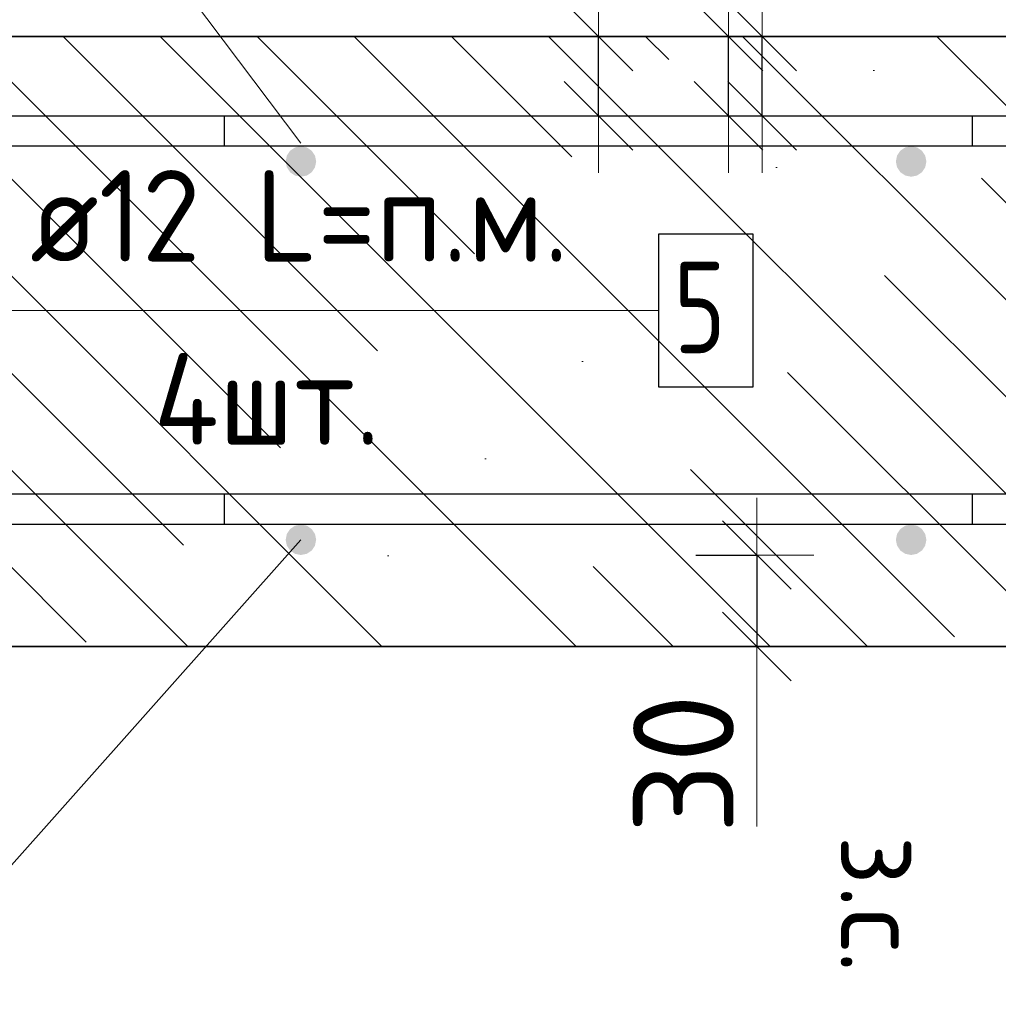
# Model space of a CAD drawing. Header units: metres. Extents: x -38 to 114, y -15 to 21.
# Tile 191 of 244: x 72.375 to 72.696, y 7.225 to 7.547. Entities that reach past the tile are written whole.
import ezdxf

# ---------------------------------------------------------------- set-up
doc = ezdxf.new("R2010")
doc.units = ezdxf.units.M
doc.header["$PDMODE"] = 65
for name, color, linetype, lineweight in [('XR$3$Арм. стержнями верхней зоны', 180, 'Continuous', 35), ('XR$3$Арм. стержнями нижней зоны', 180, 'Continuous', 35), ('XR$3$Арм.стержн. Арматура края', 96, 'Continuous', 35), ('XR$3$Арм.стержн. Доп. арматура', 180, 'Continuous', 35), ('XR$3$Размерная линия_ общее', 7, 'Continuous', 13), ('XR$4$Арм. стержнями верхней зоны', 180, 'Continuous', 35), ('XR$4$Арм. стержнями нижней зоны', 180, 'Continuous', 35), ('XR$4$Арм.стержн. Арматура края', 96, 'Continuous', 35), ('XR$4$Арм.стержн. Доп. арматура', 180, 'Continuous', 35), ('XR$4$Размерная линия_ общее', 7, 'Continuous', 13), ('XR$6$Арм. стержнями верхней зоны', 180, 'Continuous', 35), ('XR$6$Арм. стержнями нижней зоны', 180, 'Continuous', 35), ('XR$6$Арм.стержн. Арматура края', 96, 'Continuous', 35), ('XR$6$Арм.стержн. Доп. арматура', 180, 'Continuous', 35), ('XR$6$Размерная линия_ общее', 7, 'Continuous', 13)]:
    doc.layers.add(name, color=color, linetype=linetype, lineweight=lineweight)
doc.styles.add('ISOCPEUR', font='txt')
doc.dimstyles.new('DIMSTYLE_11', dxfattribs={"dimtxt": 0.033, "dimasz": 0.0375, "dimexe": 0, "dimexo": 0, "dimgap": 0.0165, "dimtad": 2, "dimdec": 0, "dimlfac": 1000, "dimrnd": 1, "dimzin": 12, "dimdsep": 46, "dimtxsty": 'ISOCPEUR', "dimblk1": 'ALL_ML_STRICH', "dimblk2": 'ALL_ML_STRICH', "dimsah": 1, "dimcen": 0, "dimclrd": 7, "dimclre": 256, "dimclrt": 7, "dimadec": 0, "dimazin": 0, "dimtfac": 1, "dimtdec": 0, "dimtix": 1, "dimtmove": 2, "dimatfit": 3, "dimfxl": 0, "dimtvp": 1.2, "dimtzin": 0, "dimlwd": 0, "dimlwe": -3, "dimarcsym": 0})
pattern_1 = [(135, (0, 0), (-0.031819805, -0.031819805), [0.4, -0.05, 0, -0.05]), (135, (-0.01591, -0.01591), (-0.031819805, -0.031819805), [0.8, -0.1, 0.1, -0.1])]

# ---------------------------------------------------------------- blocks, each defined once
blk = doc.blocks.new('ALL_ML_STRICH')
at = {"color": 0, "linetype": 'ByBlock', "lineweight": -2}
for p, q in [((0, -0.5), (0, 0.5)), ((-0.3, -0.3), (0.3, 0.3)), ((-1, 0), (0.5, 0))]:
    blk.add_line(p, q, dxfattribs=at)
blk = doc.blocks.new('*D136')
at = {"layer": 'DEFPOINTS', "color": 7, "linetype": 'Continuous', "lineweight": 13, "transparency": 33554687}
for p in [(72.5769, 7.37188), (72.61689, 7.37188), (72.5769, 7.34188)]:
    blk.add_point(p, dxfattribs=at)
at = {"layer": 'XR$3$Размерная линия_ общее', "color": 253, "linetype": 'Continuous', "lineweight": -2, "true_color": 0xa0a0a0, "transparency": 33554687}
for p, q in [((72.5969, 7.37188), (72.61689, 7.37188)), ((72.5969, 7.34188), (72.61689, 7.34188))]:
    blk.add_line(p, q, dxfattribs=at)
at = {"layer": 'XR$3$Размерная линия_ общее', "color": 7, "linetype": 'Continuous', "lineweight": -2, "transparency": 33554687}
blk.add_line((72.61689, 7.37188), (72.61689, 7.34188), dxfattribs=at)
at = {"layer": 'XR$3$Размерная линия_ общее', "color": 7, "linetype": 'Continuous', "lineweight": 13, "transparency": 33554687, "xscale": 0.0375, "yscale": 0.0375, "zscale": 0.0375}
for p, rotation in [((72.61689, 7.37188), 90), ((72.61689, 7.34188), 270)]:
    blk.add_blockref('ALL_ML_STRICH', p, dxfattribs=dict(at, rotation=rotation))
at = {"layer": 'XR$3$Размерная линия_ общее', "color": 7, "linetype": 'Continuous', "lineweight": 13, "transparency": 33554687, "insert": (72.59289, 7.30345), "char_height": 0.033, "width": 0.066, "attachment_point": 5, "rotation": 90, "style": 'ISOCPEUR'}
blk.add_mtext('\\A1;{30}', dxfattribs=at)
at = {"layer": 'XR$3$Размерная линия_ общее', "color": 7, "linetype": 'Continuous', "lineweight": 13, "transparency": 33554687, "insert": (72.67143, 7.27997), "char_height": 0.027, "width": 0.00135, "attachment_point": 1, "rotation": 270, "line_spacing_factor": 0.60241, "style": 'ISOCPEUR'}
blk.add_mtext('з.с.', dxfattribs=at)
blk = doc.blocks.new('*D142')
at = {"layer": 'DEFPOINTS', "color": 7, "linetype": 'Continuous', "lineweight": 13, "transparency": 33554687}
for p in [(72.56769, 7.54188), (72.56769, 7.51588), (72.60768, 7.51588)]:
    blk.add_point(p, dxfattribs=at)
at = {"layer": 'XR$3$Размерная линия_ общее', "color": 253, "linetype": 'Continuous', "lineweight": -2, "true_color": 0xa0a0a0, "transparency": 33554687}
for p, q in [((72.58769, 7.54188), (72.60768, 7.54188)), ((72.58769, 7.51588), (72.60768, 7.51588))]:
    blk.add_line(p, q, dxfattribs=at)
at = {"layer": 'XR$3$Размерная линия_ общее', "color": 7, "linetype": 'Continuous', "lineweight": -2, "transparency": 33554687}
blk.add_line((72.60768, 7.51588), (72.60768, 7.54188), dxfattribs=at)
at = {"layer": 'XR$3$Размерная линия_ общее', "color": 7, "linetype": 'Continuous', "lineweight": 13, "transparency": 33554687, "xscale": 0.0375, "yscale": 0.0375, "zscale": 0.0375}
for p, rotation in [((72.60768, 7.54188), 90), ((72.60768, 7.51588), 270)]:
    blk.add_blockref('ALL_ML_STRICH', p, dxfattribs=dict(at, rotation=rotation))
at = {"layer": 'XR$3$Размерная линия_ общее', "color": 7, "linetype": 'Continuous', "lineweight": 13, "transparency": 33554687, "insert": (72.60721, 7.55924), "char_height": 0.027, "width": 0.00135, "attachment_point": 1, "rotation": 90, "line_spacing_factor": 0.60241, "style": 'ISOCPEUR'}
blk.add_mtext('з.с.', dxfattribs=at)
at = {"layer": 'XR$3$Размерная линия_ общее', "color": 7, "linetype": 'Continuous', "lineweight": 13, "transparency": 33554687, "insert": (72.58368, 7.5796), "char_height": 0.033, "width": 0.066, "attachment_point": 5, "rotation": 90, "style": 'ISOCPEUR'}
blk.add_mtext('\\A1;{26}', dxfattribs=at)
blk = doc.blocks.new('*D355')
at = {"layer": 'DEFPOINTS', "color": 7, "linetype": 'Continuous', "lineweight": 13, "transparency": 33554687}
for p in [(72.5769, 7.37188), (72.61689, 7.37188), (72.5769, 7.34188)]:
    blk.add_point(p, dxfattribs=at)
at = {"layer": 'XR$4$Размерная линия_ общее', "color": 253, "linetype": 'Continuous', "lineweight": -2, "true_color": 0xa0a0a0, "transparency": 33554687}
for p, q in [((72.5969, 7.37188), (72.61689, 7.37188)), ((72.5969, 7.34188), (72.61689, 7.34188))]:
    blk.add_line(p, q, dxfattribs=at)
at = {"layer": 'XR$4$Размерная линия_ общее', "color": 7, "linetype": 'Continuous', "lineweight": -2, "transparency": 33554687}
blk.add_line((72.61689, 7.37188), (72.61689, 7.34188), dxfattribs=at)
at = {"layer": 'XR$4$Размерная линия_ общее', "color": 7, "linetype": 'Continuous', "lineweight": 13, "transparency": 33554687, "xscale": 0.0375, "yscale": 0.0375, "zscale": 0.0375}
for p, rotation in [((72.61689, 7.37188), 90), ((72.61689, 7.34188), 270)]:
    blk.add_blockref('ALL_ML_STRICH', p, dxfattribs=dict(at, rotation=rotation))
at = {"layer": 'XR$4$Размерная линия_ общее', "color": 7, "linetype": 'Continuous', "lineweight": 13, "transparency": 33554687, "insert": (72.59289, 7.30345), "char_height": 0.033, "width": 0.066, "attachment_point": 5, "rotation": 90, "style": 'ISOCPEUR'}
blk.add_mtext('\\A1;{30}', dxfattribs=at)
at = {"layer": 'XR$4$Размерная линия_ общее', "color": 7, "linetype": 'Continuous', "lineweight": 13, "transparency": 33554687, "insert": (72.67143, 7.27997), "char_height": 0.027, "width": 0.00135, "attachment_point": 1, "rotation": 270, "line_spacing_factor": 0.60241, "style": 'ISOCPEUR'}
blk.add_mtext('з.с.', dxfattribs=at)
blk = doc.blocks.new('*D385')
at = {"layer": 'DEFPOINTS', "color": 7, "linetype": 'Continuous', "lineweight": 13, "transparency": 33554687}
for p in [(72.52503, 7.54188), (72.52503, 7.51588), (72.56502, 7.51588)]:
    blk.add_point(p, dxfattribs=at)
at = {"layer": 'XR$4$Размерная линия_ общее', "color": 253, "linetype": 'Continuous', "lineweight": -2, "true_color": 0xa0a0a0, "transparency": 33554687}
for p, q in [((72.54503, 7.54188), (72.56502, 7.54188)), ((72.54503, 7.51588), (72.56502, 7.51588))]:
    blk.add_line(p, q, dxfattribs=at)
at = {"layer": 'XR$4$Размерная линия_ общее', "color": 7, "linetype": 'Continuous', "lineweight": -2, "transparency": 33554687}
blk.add_line((72.56502, 7.51588), (72.56502, 7.54188), dxfattribs=at)
at = {"layer": 'XR$4$Размерная линия_ общее', "color": 7, "linetype": 'Continuous', "lineweight": 13, "transparency": 33554687, "xscale": 0.0375, "yscale": 0.0375, "zscale": 0.0375}
for p, rotation in [((72.56502, 7.54188), 90), ((72.56502, 7.51588), 270)]:
    blk.add_blockref('ALL_ML_STRICH', p, dxfattribs=dict(at, rotation=rotation))
at = {"layer": 'XR$4$Размерная линия_ общее', "color": 7, "linetype": 'Continuous', "lineweight": 13, "transparency": 33554687, "insert": (72.56456, 7.55924), "char_height": 0.027, "width": 0.00135, "attachment_point": 1, "rotation": 90, "line_spacing_factor": 0.60241, "style": 'ISOCPEUR'}
blk.add_mtext('з.с.', dxfattribs=at)
at = {"layer": 'XR$4$Размерная линия_ общее', "color": 7, "linetype": 'Continuous', "lineweight": 13, "transparency": 33554687, "insert": (72.54102, 7.5796), "char_height": 0.033, "width": 0.066, "attachment_point": 5, "rotation": 90, "style": 'ISOCPEUR'}
blk.add_mtext('\\A1;{26}', dxfattribs=at)
blk = doc.blocks.new('*D818')
at = {"layer": 'DEFPOINTS', "color": 7, "linetype": 'Continuous', "lineweight": 13, "transparency": 33554687}
for p in [(72.5769, 7.37188), (72.61689, 7.37188), (72.5769, 7.34188)]:
    blk.add_point(p, dxfattribs=at)
at = {"layer": 'XR$6$Размерная линия_ общее', "color": 253, "linetype": 'Continuous', "lineweight": -2, "true_color": 0xa0a0a0, "transparency": 33554687}
for p, q in [((72.5969, 7.37188), (72.61689, 7.37188)), ((72.5969, 7.34188), (72.61689, 7.34188))]:
    blk.add_line(p, q, dxfattribs=at)
at = {"layer": 'XR$6$Размерная линия_ общее', "color": 7, "linetype": 'Continuous', "lineweight": -2, "transparency": 33554687}
blk.add_line((72.61689, 7.37188), (72.61689, 7.34188), dxfattribs=at)
at = {"layer": 'XR$6$Размерная линия_ общее', "color": 7, "linetype": 'Continuous', "lineweight": 13, "transparency": 33554687, "xscale": 0.0375, "yscale": 0.0375, "zscale": 0.0375}
for p, rotation in [((72.61689, 7.37188), 90), ((72.61689, 7.34188), 270)]:
    blk.add_blockref('ALL_ML_STRICH', p, dxfattribs=dict(at, rotation=rotation))
at = {"layer": 'XR$6$Размерная линия_ общее', "color": 7, "linetype": 'Continuous', "lineweight": 13, "transparency": 33554687, "insert": (72.59289, 7.30345), "char_height": 0.033, "width": 0.066, "attachment_point": 5, "rotation": 90, "style": 'ISOCPEUR'}
blk.add_mtext('\\A1;{30}', dxfattribs=at)
at = {"layer": 'XR$6$Размерная линия_ общее', "color": 7, "linetype": 'Continuous', "lineweight": 13, "transparency": 33554687, "insert": (72.67143, 7.27997), "char_height": 0.027, "width": 0.00135, "attachment_point": 1, "rotation": 270, "line_spacing_factor": 0.60241, "style": 'ISOCPEUR'}
blk.add_mtext('з.с.', dxfattribs=at)
blk = doc.blocks.new('*D837')
at = {"layer": 'DEFPOINTS', "color": 7, "linetype": 'Continuous', "lineweight": 13, "transparency": 33554687}
for p in [(72.5787, 7.54188), (72.24117, 7.51588), (72.61868, 7.51588)]:
    blk.add_point(p, dxfattribs=at)
at = {"layer": 'XR$6$Размерная линия_ общее', "color": 253, "linetype": 'Continuous', "lineweight": -2, "true_color": 0xa0a0a0, "transparency": 33554687}
for p, q in [((72.5987, 7.54188), (72.61868, 7.54188)), ((72.26117, 7.51588), (72.61868, 7.51588))]:
    blk.add_line(p, q, dxfattribs=at)
at = {"layer": 'XR$6$Размерная линия_ общее', "color": 7, "linetype": 'Continuous', "lineweight": -2, "transparency": 33554687}
blk.add_line((72.61868, 7.51588), (72.61868, 7.54188), dxfattribs=at)
at = {"layer": 'XR$6$Размерная линия_ общее', "color": 7, "linetype": 'Continuous', "lineweight": 13, "transparency": 33554687, "xscale": 0.0375, "yscale": 0.0375, "zscale": 0.0375}
for p, rotation in [((72.61868, 7.54188), 90), ((72.61868, 7.51588), 270)]:
    blk.add_blockref('ALL_ML_STRICH', p, dxfattribs=dict(at, rotation=rotation))
at = {"layer": 'XR$6$Размерная линия_ общее', "color": 7, "linetype": 'Continuous', "lineweight": 13, "transparency": 33554687, "insert": (72.61822, 7.55924), "char_height": 0.027, "width": 0.00135, "attachment_point": 1, "rotation": 90, "line_spacing_factor": 0.60241, "style": 'ISOCPEUR'}
blk.add_mtext('з.с.', dxfattribs=at)
at = {"layer": 'XR$6$Размерная линия_ общее', "color": 7, "linetype": 'Continuous', "lineweight": 13, "transparency": 33554687, "insert": (72.59468, 7.5796), "char_height": 0.033, "width": 0.066, "attachment_point": 5, "rotation": 90, "style": 'ISOCPEUR'}
blk.add_mtext('\\A1;{26}', dxfattribs=at)

msp = doc.modelspace()

# ---------------------------------------------------------------- hatches: boundary and pattern name
at = {"linetype": 'Continuous', "lineweight": 13, "transparency": 33554687}
h = msp.add_hatch(dxfattribs=at)
h.set_pattern_fill('__________540', scale=0.015, style=0, pattern_type=2)
h.set_pattern_definition(pattern_1)
h.paths.add_polyline_path([(72.1675, 7.54188), (72.1675, 7.34188), (72.75595, 7.34188), (72.75595, 7.54188)], flags=0)
h = msp.add_hatch(dxfattribs=at)
h.set_pattern_fill('__________540', scale=0.015, style=0, pattern_type=2)
h.set_pattern_definition(pattern_1)
h.paths.add_polyline_path([(72.1675, 7.54188), (72.1675, 7.34188), (72.75595, 7.34188), (72.75595, 7.54188)], flags=0)
h = msp.add_hatch(dxfattribs=at)
h.set_pattern_fill('__________540', scale=0.015, style=0, pattern_type=2)
h.set_pattern_definition(pattern_1)
h.paths.add_polyline_path([(72.1675, 7.54188), (72.1675, 7.34188), (72.75595, 7.34188), (72.75595, 7.54188)], flags=0)
at = {"layer": 'XR$3$Арм. стержнями верхней зоны', "linetype": 'Continuous', "lineweight": 50, "transparency": 33554687}
for points in [[(72.47251, 7.50088), (72.47212, 7.50279), (72.47104, 7.50441), (72.46942, 7.5055), (72.46751, 7.50588), (72.46559, 7.5055), (72.46397, 7.50441), (72.46289, 7.50279), (72.46251, 7.50088), (72.46289, 7.49896), (72.46397, 7.49734), (72.46559, 7.49626), (72.46751, 7.49588), (72.46942, 7.49626), (72.47104, 7.49734), (72.47212, 7.49896)], [(72.67251, 7.50088), (72.67212, 7.50279), (72.67104, 7.50441), (72.66942, 7.5055), (72.66751, 7.50588), (72.66559, 7.5055), (72.66397, 7.50441), (72.66289, 7.50279), (72.66251, 7.50088), (72.66289, 7.49896), (72.66397, 7.49734), (72.66559, 7.49626), (72.66751, 7.49588), (72.66942, 7.49626), (72.67104, 7.49734), (72.67212, 7.49896)]]:
    msp.add_hatch(color=4, dxfattribs=at).paths.add_polyline_path(points)
at = {"layer": 'XR$3$Арм. стержнями нижней зоны', "linetype": 'Continuous', "lineweight": 50, "transparency": 33554687}
for points in [[(72.47251, 7.37688), (72.47212, 7.37879), (72.47104, 7.38041), (72.46942, 7.3815), (72.46751, 7.38188), (72.46559, 7.3815), (72.46397, 7.38041), (72.46289, 7.37879), (72.46251, 7.37688), (72.46289, 7.37496), (72.46397, 7.37334), (72.46559, 7.37226), (72.46751, 7.37188), (72.46942, 7.37226), (72.47104, 7.37334), (72.47212, 7.37496)], [(72.67251, 7.37688), (72.67212, 7.37879), (72.67104, 7.38041), (72.66942, 7.3815), (72.66751, 7.38188), (72.66559, 7.3815), (72.66397, 7.38041), (72.66289, 7.37879), (72.66251, 7.37688), (72.66289, 7.37496), (72.66397, 7.37334), (72.66559, 7.37226), (72.66751, 7.37188), (72.66942, 7.37226), (72.67104, 7.37334), (72.67212, 7.37496)]]:
    msp.add_hatch(color=4, dxfattribs=at).paths.add_polyline_path(points)
at = {"layer": 'XR$4$Арм. стержнями верхней зоны', "linetype": 'Continuous', "lineweight": 50, "transparency": 33554687}
for points in [[(72.47251, 7.50088), (72.47212, 7.50279), (72.47104, 7.50441), (72.46942, 7.5055), (72.46751, 7.50588), (72.46559, 7.5055), (72.46397, 7.50441), (72.46289, 7.50279), (72.46251, 7.50088), (72.46289, 7.49896), (72.46397, 7.49734), (72.46559, 7.49626), (72.46751, 7.49588), (72.46942, 7.49626), (72.47104, 7.49734), (72.47212, 7.49896)], [(72.67251, 7.50088), (72.67212, 7.50279), (72.67104, 7.50441), (72.66942, 7.5055), (72.66751, 7.50588), (72.66559, 7.5055), (72.66397, 7.50441), (72.66289, 7.50279), (72.66251, 7.50088), (72.66289, 7.49896), (72.66397, 7.49734), (72.66559, 7.49626), (72.66751, 7.49588), (72.66942, 7.49626), (72.67104, 7.49734), (72.67212, 7.49896)]]:
    msp.add_hatch(color=4, dxfattribs=at).paths.add_polyline_path(points)
at = {"layer": 'XR$4$Арм. стержнями нижней зоны', "linetype": 'Continuous', "lineweight": 50, "transparency": 33554687}
for points in [[(72.47251, 7.37688), (72.47212, 7.37879), (72.47104, 7.38041), (72.46942, 7.3815), (72.46751, 7.38188), (72.46559, 7.3815), (72.46397, 7.38041), (72.46289, 7.37879), (72.46251, 7.37688), (72.46289, 7.37496), (72.46397, 7.37334), (72.46559, 7.37226), (72.46751, 7.37188), (72.46942, 7.37226), (72.47104, 7.37334), (72.47212, 7.37496)], [(72.67251, 7.37688), (72.67212, 7.37879), (72.67104, 7.38041), (72.66942, 7.3815), (72.66751, 7.38188), (72.66559, 7.3815), (72.66397, 7.38041), (72.66289, 7.37879), (72.66251, 7.37688), (72.66289, 7.37496), (72.66397, 7.37334), (72.66559, 7.37226), (72.66751, 7.37188), (72.66942, 7.37226), (72.67104, 7.37334), (72.67212, 7.37496)]]:
    msp.add_hatch(color=4, dxfattribs=at).paths.add_polyline_path(points)
at = {"layer": 'XR$6$Арм. стержнями верхней зоны', "linetype": 'Continuous', "lineweight": 50, "transparency": 33554687}
for points in [[(72.47251, 7.50088), (72.47212, 7.50279), (72.47104, 7.50441), (72.46942, 7.5055), (72.46751, 7.50588), (72.46559, 7.5055), (72.46397, 7.50441), (72.46289, 7.50279), (72.46251, 7.50088), (72.46289, 7.49896), (72.46397, 7.49734), (72.46559, 7.49626), (72.46751, 7.49588), (72.46942, 7.49626), (72.47104, 7.49734), (72.47212, 7.49896)], [(72.67251, 7.50088), (72.67212, 7.50279), (72.67104, 7.50441), (72.66942, 7.5055), (72.66751, 7.50588), (72.66559, 7.5055), (72.66397, 7.50441), (72.66289, 7.50279), (72.66251, 7.50088), (72.66289, 7.49896), (72.66397, 7.49734), (72.66559, 7.49626), (72.66751, 7.49588), (72.66942, 7.49626), (72.67104, 7.49734), (72.67212, 7.49896)]]:
    msp.add_hatch(color=4, dxfattribs=at).paths.add_polyline_path(points)
at = {"layer": 'XR$6$Арм. стержнями нижней зоны', "linetype": 'Continuous', "lineweight": 50, "transparency": 33554687}
for points in [[(72.47251, 7.37688), (72.47212, 7.37879), (72.47104, 7.38041), (72.46942, 7.3815), (72.46751, 7.38188), (72.46559, 7.3815), (72.46397, 7.38041), (72.46289, 7.37879), (72.46251, 7.37688), (72.46289, 7.37496), (72.46397, 7.37334), (72.46559, 7.37226), (72.46751, 7.37188), (72.46942, 7.37226), (72.47104, 7.37334), (72.47212, 7.37496)], [(72.67251, 7.37688), (72.67212, 7.37879), (72.67104, 7.38041), (72.66942, 7.3815), (72.66751, 7.38188), (72.66559, 7.3815), (72.66397, 7.38041), (72.66289, 7.37879), (72.66251, 7.37688), (72.66289, 7.37496), (72.66397, 7.37334), (72.66559, 7.37226), (72.66751, 7.37188), (72.66942, 7.37226), (72.67104, 7.37334), (72.67212, 7.37496)]]:
    msp.add_hatch(color=4, dxfattribs=at).paths.add_polyline_path(points)

# ---------------------------------------------------------------- linework, layer by layer
at = {"color": 7, "linetype": 'Continuous', "lineweight": 13, "transparency": 33554687}
for p, q in [((72.46751, 7.50688), (72.3436, 7.6713)), ((72.46751, 7.50688), (72.3436, 7.6713)), ((72.46751, 7.50688), (72.3436, 7.6713)), ((72.56502, 7.54188), (72.56502, 7.60188)), ((72.60768, 7.54188), (72.60768, 7.60188)), ((72.61868, 7.54188), (72.61868, 7.60188)), ((72.46751, 7.37688), (72.3436, 7.23758)), ((72.46751, 7.37688), (72.3436, 7.23758)), ((72.46751, 7.37688), (72.3436, 7.23758)), ((72.61689, 7.34188), (72.61689, 7.28288)), ((72.61689, 7.34188), (72.61689, 7.28288)), ((72.61689, 7.34188), (72.61689, 7.28288))]:
    msp.add_line(p, q, dxfattribs=at)
at = {"color": 7, "linetype": 'Continuous', "lineweight": 35, "transparency": 33554687}
for p, q in [((72.75595, 7.54188), (72.1675, 7.54188)), ((72.75595, 7.54188), (72.1675, 7.54188)), ((72.75595, 7.54188), (72.1675, 7.54188)), ((72.1675, 7.34188), (72.75595, 7.34188)), ((72.1675, 7.34188), (72.75595, 7.34188)), ((72.1675, 7.34188), (72.75595, 7.34188))]:
    msp.add_line(p, q, dxfattribs=at)
at = {"layer": 'XR$3$Арм. стержнями верхней зоны', "color": 4, "linetype": 'Continuous', "lineweight": 25, "transparency": 33554687}
for points in [[(72.76095, 7.50588), (72.1875, 7.50588), (72.1875, 7.51588), (72.76095, 7.51588), (72.76095, 7.50588)], [(72.76095, 7.50588), (72.44251, 7.50588), (72.44251, 7.51588), (72.76095, 7.51588), (72.76095, 7.50588)]]:
    msp.add_lwpolyline(points, dxfattribs=at)
at = {"layer": 'XR$3$Арм. стержнями нижней зоны', "color": 4, "linetype": 'Continuous', "lineweight": 25, "transparency": 33554687}
for points in [[(72.76095, 7.38188), (72.1875, 7.38188), (72.1875, 7.39188), (72.76095, 7.39188), (72.76095, 7.38188)], [(72.76095, 7.38188), (72.44251, 7.38188), (72.44251, 7.39188), (72.76095, 7.39188), (72.76095, 7.38188)]]:
    msp.add_lwpolyline(points, dxfattribs=at)
at = {"layer": 'XR$3$Арм.стержн. Арматура края', "color": 4, "linetype": 'Continuous', "lineweight": 25, "transparency": 33554687}
for points in [[(72.21607, 7.51588), (72.6875, 7.51588), (72.6875, 7.50588), (72.21676, 7.50588)], [(72.21676, 7.39188), (72.6875, 7.39188), (72.6875, 7.38188)], [(72.6875, 7.38188), (72.21607, 7.38188)]]:
    msp.add_lwpolyline(points, dxfattribs=at)
at = {"layer": 'XR$3$Арм.стержн. Доп. арматура', "color": 7, "linetype": 'Continuous', "lineweight": 13, "transparency": 33554687}
msp.add_line((72.35872, 7.45204), (72.58472, 7.45204), dxfattribs=at)
at = {"layer": 'XR$3$Арм.стержн. Доп. арматура', "color": 7, "linetype": 'Continuous', "lineweight": 25, "transparency": 33554687}
msp.add_lwpolyline([(72.58472, 7.42704), (72.61572, 7.42704), (72.61572, 7.47704), (72.58472, 7.47704), (72.58472, 7.42704)], dxfattribs=at)
at = {"layer": 'XR$4$Арм. стержнями верхней зоны', "color": 4, "linetype": 'Continuous', "lineweight": 25, "transparency": 33554687}
for points in [[(72.76095, 7.50588), (72.1875, 7.50588), (72.1875, 7.51588), (72.76095, 7.51588), (72.76095, 7.50588)], [(72.76095, 7.50588), (72.44251, 7.50588), (72.44251, 7.51588), (72.76095, 7.51588), (72.76095, 7.50588)]]:
    msp.add_lwpolyline(points, dxfattribs=at)
at = {"layer": 'XR$4$Арм. стержнями нижней зоны', "color": 4, "linetype": 'Continuous', "lineweight": 25, "transparency": 33554687}
for points in [[(72.76095, 7.38188), (72.1875, 7.38188), (72.1875, 7.39188), (72.76095, 7.39188), (72.76095, 7.38188)], [(72.76095, 7.38188), (72.44251, 7.38188), (72.44251, 7.39188), (72.76095, 7.39188), (72.76095, 7.38188)]]:
    msp.add_lwpolyline(points, dxfattribs=at)
at = {"layer": 'XR$4$Арм.стержн. Арматура края', "color": 4, "linetype": 'Continuous', "lineweight": 25, "transparency": 33554687}
for points in [[(72.21607, 7.51588), (72.6875, 7.51588), (72.6875, 7.50588), (72.21676, 7.50588)], [(72.21676, 7.39188), (72.6875, 7.39188), (72.6875, 7.38188)], [(72.6875, 7.38188), (72.21607, 7.38188)]]:
    msp.add_lwpolyline(points, dxfattribs=at)
at = {"layer": 'XR$4$Арм.стержн. Доп. арматура', "color": 7, "linetype": 'Continuous', "lineweight": 13, "transparency": 33554687}
msp.add_line((72.35872, 7.45204), (72.58472, 7.45204), dxfattribs=at)
at = {"layer": 'XR$4$Арм.стержн. Доп. арматура', "color": 7, "linetype": 'Continuous', "lineweight": 25, "transparency": 33554687}
msp.add_lwpolyline([(72.58472, 7.42704), (72.61572, 7.42704), (72.61572, 7.47704), (72.58472, 7.47704), (72.58472, 7.42704)], dxfattribs=at)
at = {"layer": 'XR$6$Арм. стержнями верхней зоны', "color": 4, "linetype": 'Continuous', "lineweight": 25, "transparency": 33554687}
for points in [[(72.76095, 7.50588), (72.1875, 7.50588), (72.1875, 7.51588), (72.76095, 7.51588), (72.76095, 7.50588)], [(72.76095, 7.50588), (72.44251, 7.50588), (72.44251, 7.51588), (72.76095, 7.51588), (72.76095, 7.50588)]]:
    msp.add_lwpolyline(points, dxfattribs=at)
at = {"layer": 'XR$6$Арм. стержнями нижней зоны', "color": 4, "linetype": 'Continuous', "lineweight": 25, "transparency": 33554687}
for points in [[(72.76095, 7.38188), (72.1875, 7.38188), (72.1875, 7.39188), (72.76095, 7.39188), (72.76095, 7.38188)], [(72.76095, 7.38188), (72.44251, 7.38188), (72.44251, 7.39188), (72.76095, 7.39188), (72.76095, 7.38188)]]:
    msp.add_lwpolyline(points, dxfattribs=at)
at = {"layer": 'XR$6$Арм.стержн. Арматура края', "color": 4, "linetype": 'Continuous', "lineweight": 25, "transparency": 33554687}
for points in [[(72.21607, 7.51588), (72.6875, 7.51588), (72.6875, 7.50588), (72.21676, 7.50588)], [(72.21676, 7.39188), (72.6875, 7.39188), (72.6875, 7.38188)], [(72.6875, 7.38188), (72.21607, 7.38188)]]:
    msp.add_lwpolyline(points, dxfattribs=at)
at = {"layer": 'XR$6$Арм.стержн. Доп. арматура', "color": 7, "linetype": 'Continuous', "lineweight": 13, "transparency": 33554687}
msp.add_line((72.35872, 7.45204), (72.58472, 7.45204), dxfattribs=at)
at = {"layer": 'XR$6$Арм.стержн. Доп. арматура', "color": 7, "linetype": 'Continuous', "lineweight": 25, "transparency": 33554687}
msp.add_lwpolyline([(72.58472, 7.42704), (72.61572, 7.42704), (72.61572, 7.47704), (72.58472, 7.47704), (72.58472, 7.42704)], dxfattribs=at)

# ---------------------------------------------------------------- texts
at = {"layer": 'XR$3$Арм.стержн. Доп. арматура', "color": 7, "linetype": 'Continuous', "lineweight": 25, "transparency": 33554687, "char_height": 0.03, "attachment_point": 7, "style": 'ISOCPEUR'}
for s, insert, width in [('\\W0.94;ø12 L=п.м.', (72.37872, 7.46804), 0.1999832), ('\\W0.78;5', (72.58972, 7.43804), 0.0326407), ('\\W0.95;4шт. ', (72.41922, 7.40804), 0.1191577)]:
    msp.add_mtext(s, dxfattribs=dict(at, insert=insert, width=width))
at = {"layer": 'XR$4$Арм.стержн. Доп. арматура', "color": 7, "linetype": 'Continuous', "lineweight": 25, "transparency": 33554687, "char_height": 0.03, "attachment_point": 7, "style": 'ISOCPEUR'}
for s, insert, width in [('\\W0.94;ø12 L=п.м.', (72.37872, 7.46804), 0.1999832), ('\\W0.78;5', (72.58972, 7.43804), 0.0326407), ('\\W0.95;4шт. ', (72.41922, 7.40804), 0.1191577)]:
    msp.add_mtext(s, dxfattribs=dict(at, insert=insert, width=width))
at = {"layer": 'XR$6$Арм.стержн. Доп. арматура', "color": 7, "linetype": 'Continuous', "lineweight": 25, "transparency": 33554687, "char_height": 0.03, "attachment_point": 7, "style": 'ISOCPEUR'}
for s, insert, width in [('\\W0.94;ø12 L=п.м.', (72.37872, 7.46804), 0.1999832), ('\\W0.78;5', (72.58972, 7.43804), 0.0326407), ('\\W0.95;4шт. ', (72.41922, 7.40804), 0.1191577)]:
    msp.add_mtext(s, dxfattribs=dict(at, insert=insert, width=width))

# ---------------------------------------------------------------- dimensions: what is measured, and where the dimension line sits
at = {"layer": 'XR$3$Размерная линия_ общее', "color": 7, "linetype": 'Continuous', "lineweight": 13, "transparency": 33554687}
for base, p1, p2, angle, picture, middle in [((72.60768, 7.54188), (72.58769, 7.51588), (72.58769, 7.54188), 90, '*D142', (72.58368, 7.5796)), ((72.61689, 7.34188), (72.5969, 7.37188), (72.5969, 7.34188), 270, '*D136', (72.59289, 7.30345))]:
    dim = msp.add_linear_dim(base=base, p1=p1, p2=p2, angle=angle, text='<>\\Xз.с.', dimstyle='DIMSTYLE_11', override={"dimpost": '<>', "dimclrd": 7, "dimclre": 253, "dimclrt": 7, "dimlwd": 0, "dimlwe": 65533}, dxfattribs=at)
    dim.commit()
    dim.dimension.update_dxf_attribs({"geometry": picture, "text_midpoint": middle, "dimtype": 160})
at = {"layer": 'XR$4$Размерная линия_ общее', "color": 7, "linetype": 'Continuous', "lineweight": 13, "transparency": 33554687}
for base, p1, p2, angle, picture, middle in [((72.56502, 7.54188), (72.54503, 7.51588), (72.54503, 7.54188), 90, '*D385', (72.54102, 7.5796)), ((72.61689, 7.34188), (72.5969, 7.37188), (72.5969, 7.34188), 270, '*D355', (72.59289, 7.30345))]:
    dim = msp.add_linear_dim(base=base, p1=p1, p2=p2, angle=angle, text='<>\\Xз.с.', dimstyle='DIMSTYLE_11', override={"dimpost": '<>', "dimclrd": 7, "dimclre": 253, "dimclrt": 7, "dimlwd": 0, "dimlwe": 65533}, dxfattribs=at)
    dim.commit()
    dim.dimension.update_dxf_attribs({"geometry": picture, "text_midpoint": middle, "dimtype": 160})
at = {"layer": 'XR$6$Размерная линия_ общее', "color": 7, "linetype": 'Continuous', "lineweight": 13, "transparency": 33554687}
for base, p1, p2, angle, picture, middle in [((72.61868, 7.54188), (72.26117, 7.51588), (72.5987, 7.54188), 90, '*D837', (72.59468, 7.5796)), ((72.61689, 7.34188), (72.5969, 7.37188), (72.5969, 7.34188), 270, '*D818', (72.59289, 7.30345))]:
    dim = msp.add_linear_dim(base=base, p1=p1, p2=p2, angle=angle, text='<>\\Xз.с.', dimstyle='DIMSTYLE_11', override={"dimpost": '<>', "dimclrd": 7, "dimclre": 253, "dimclrt": 7, "dimlwd": 0, "dimlwe": 65533}, dxfattribs=at)
    dim.commit()
    dim.dimension.update_dxf_attribs({"geometry": picture, "text_midpoint": middle, "dimtype": 160})

doc.saveas('drawing.dxf')
